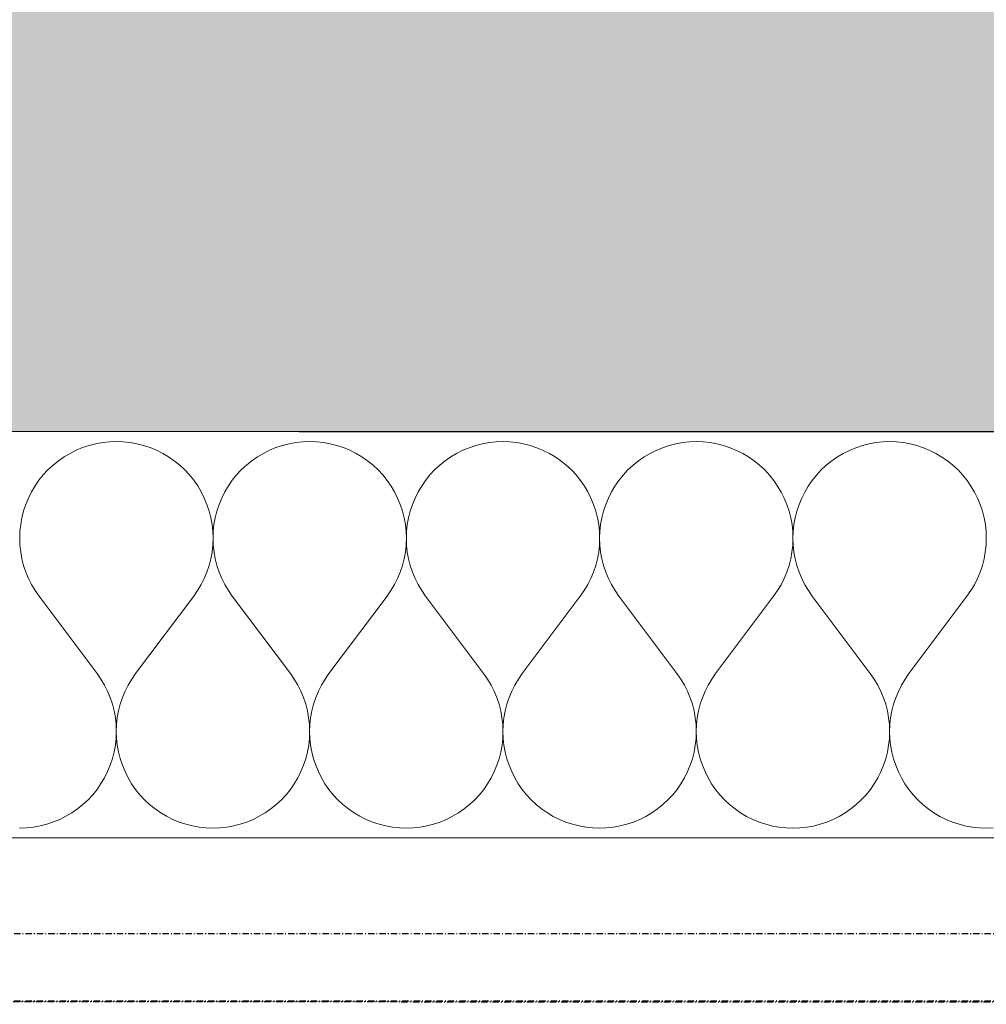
# Model space of a CAD drawing. Header units: millimetres. Extents: x -28761 to 4793, y -4271 to 20239.
# Tile 86 of 256: x -7200 to -6819, y 125 to 514. Entities that reach past the tile are written whole.
import ezdxf

# ---------------------------------------------------------------- set-up
doc = ezdxf.new("R2010")
doc.units = ezdxf.units.MM
doc.header["$MEASUREMENT"] = 0
doc.linetypes.add('Wipeout_Contour', pattern=[1000, 0, -1000])
doc.linetypes.add('Čerchovaná M', pattern=[4.5, 2.5, -0.85, 0.3, -0.85])
for name, color, linetype in [('5._POHLED ZÁPADNÍ_1_2D prvky - obecné', 7, 'Continuous'), ('5._POHLED ZÁPADNÍ_1_Konstrukce - nenosné', 7, 'Continuous'), ('5._POHLED ZÁPADNÍ_1_Konstrukce - nosné', 7, 'Continuous'), ('5._POHLED ZÁPADNÍ_1_Nové_Konstrukce - nosné', 7, 'Continuous'), ('5._POHLED ZÁPADNÍ_1_Nové_Výplně – Řezové', 7, 'Continuous'), ('5._POHLED ZÁPADNÍ_1_Výplně – Řezové', 7, 'Continuous')]:
    doc.layers.add(name, color=color, linetype=linetype)

# ---------------------------------------------------------------- blocks, each defined once
blk = doc.blocks.new('*X8', base_point=(-30186.65, -6515.26))
at = {"layer": '5._POHLED ZÁPADNÍ_1_Nové_Výplně – Řezové', "color": 21, "linetype": 'Continuous', "lineweight": 20, "true_color": 0xffaaaa}
for p, q in [((-7172.59, 345.67), (-7175.17, 344.81)), ((-7169.95, 346.34), (-7172.59, 345.67)), ((-7167.28, 346.83), (-7169.95, 346.34)), ((-7164.57, 347.12), (-7167.28, 346.83)), ((-7161.85, 347.21), (-7164.57, 347.12)), ((-7159.13, 347.12), (-7161.85, 347.21)), ((-7156.43, 346.82), (-7159.13, 347.12)), ((-7153.75, 346.34), (-7156.43, 346.82)), ((-7151.11, 345.67), (-7153.75, 346.34)), ((-7148.53, 344.81), (-7151.11, 345.67)), ((-7096.4, 345.66), (-7098.98, 344.8)), ((-7093.76, 346.33), (-7096.4, 345.66)), ((-7091.08, 346.81), (-7093.76, 346.33)), ((-7088.38, 347.11), (-7091.08, 346.81)), ((-7085.66, 347.2), (-7088.38, 347.11)), ((-7082.94, 347.1), (-7085.66, 347.2)), ((-7080.24, 346.81), (-7082.94, 347.1)), ((-7077.56, 346.33), (-7080.24, 346.81)), ((-7074.92, 345.66), (-7077.56, 346.33)), ((-7072.34, 344.8), (-7074.92, 345.66)), ((-7020.21, 345.65), (-7022.79, 344.79)), ((-7017.57, 346.32), (-7020.21, 345.65)), ((-7014.89, 346.8), (-7017.57, 346.32)), ((-7012.19, 347.09), (-7014.89, 346.8)), ((-7009.47, 347.19), (-7012.19, 347.09)), ((-7006.75, 347.09), (-7009.47, 347.19)), ((-7004.05, 346.8), (-7006.75, 347.09)), ((-7001.37, 346.32), (-7004.05, 346.8)), ((-6998.73, 345.64), (-7001.37, 346.32)), ((-6996.15, 344.78), (-6998.73, 345.64)), ((-6944.02, 345.64), (-6946.6, 344.78)), ((-6941.38, 346.31), (-6944.02, 345.64)), ((-6938.7, 346.79), (-6941.38, 346.31)), ((-6936, 347.08), (-6938.7, 346.79)), ((-6933.28, 347.18), (-6936, 347.08)), ((-6930.56, 347.08), (-6933.28, 347.18)), ((-6927.86, 346.79), (-6930.56, 347.08)), ((-6925.18, 346.31), (-6927.86, 346.79)), ((-6922.54, 345.63), (-6925.18, 346.31)), ((-6919.96, 344.77), (-6922.54, 345.63)), ((-6867.83, 345.62), (-6870.41, 344.77)), ((-6865.19, 346.3), (-6867.83, 345.62)), ((-6862.51, 346.78), (-6865.19, 346.3)), ((-6859.81, 347.07), (-6862.51, 346.78)), ((-6857.09, 347.17), (-6859.81, 347.07)), ((-6854.37, 347.07), (-6857.09, 347.17)), ((-6851.67, 346.78), (-6854.37, 347.07)), ((-6848.99, 346.29), (-6851.67, 346.78)), ((-6846.35, 345.62), (-6848.99, 346.29)), ((-6843.77, 344.76), (-6846.35, 345.62)), ((-7180.12, 342.55), (-7182.46, 341.16)), ((-7177.68, 343.77), (-7180.12, 342.55)), ((-7175.17, 344.81), (-7177.68, 343.77)), ((-7146.02, 343.77), (-7148.53, 344.81)), ((-7143.59, 342.55), (-7146.02, 343.77)), ((-7141.25, 341.16), (-7143.59, 342.55)), ((-7103.93, 342.54), (-7106.27, 341.15)), ((-7101.49, 343.76), (-7103.93, 342.54)), ((-7098.98, 344.8), (-7101.49, 343.76)), ((-7069.83, 343.75), (-7072.34, 344.8)), ((-7067.4, 342.54), (-7069.83, 343.75)), ((-7065.06, 341.15), (-7067.4, 342.54)), ((-7027.74, 342.53), (-7030.07, 341.14)), ((-7025.3, 343.75), (-7027.74, 342.53)), ((-7022.79, 344.79), (-7025.3, 343.75)), ((-6993.64, 343.74), (-6996.15, 344.78)), ((-6991.21, 342.52), (-6993.64, 343.74)), ((-6988.87, 341.13), (-6991.21, 342.52)), ((-6951.54, 342.52), (-6953.88, 341.13)), ((-6949.11, 343.74), (-6951.54, 342.52)), ((-6946.6, 344.78), (-6949.11, 343.74)), ((-6917.45, 343.73), (-6919.96, 344.77)), ((-6915.02, 342.51), (-6917.45, 343.73)), ((-6912.68, 341.12), (-6915.02, 342.51)), ((-6875.35, 342.51), (-6877.69, 341.12)), ((-6872.92, 343.72), (-6875.35, 342.51)), ((-6870.41, 344.77), (-6872.92, 343.72)), ((-6841.26, 343.72), (-6843.77, 344.76)), ((-6838.83, 342.5), (-6841.26, 343.72)), ((-6836.49, 341.11), (-6838.83, 342.5)), ((-7186.81, 337.91), (-7188.8, 336.05)), ((-7184.69, 339.61), (-7186.81, 337.91)), ((-7182.46, 341.16), (-7184.69, 339.61)), ((-7139.02, 339.61), (-7141.25, 341.16)), ((-7136.9, 337.9), (-7139.02, 339.61)), ((-7134.91, 336.04), (-7136.9, 337.9)), ((-7110.62, 337.89), (-7112.61, 336.04)), ((-7108.5, 339.6), (-7110.62, 337.89)), ((-7106.27, 341.15), (-7108.5, 339.6)), ((-7062.82, 339.59), (-7065.06, 341.15)), ((-7060.71, 337.89), (-7062.82, 339.59)), ((-7058.72, 336.03), (-7060.71, 337.89)), ((-7034.43, 337.88), (-7036.42, 336.03)), ((-7032.31, 339.59), (-7034.43, 337.88)), ((-7030.07, 341.14), (-7032.31, 339.59)), ((-6986.63, 339.58), (-6988.87, 341.13)), ((-6984.52, 337.87), (-6986.63, 339.58)), ((-6982.53, 336.02), (-6984.52, 337.87)), ((-6958.24, 337.87), (-6960.23, 336.02)), ((-6956.12, 339.58), (-6958.24, 337.87)), ((-6953.88, 341.13), (-6956.12, 339.58)), ((-6910.44, 339.57), (-6912.68, 341.12)), ((-6908.33, 337.86), (-6910.44, 339.57)), ((-6906.34, 336.01), (-6908.33, 337.86)), ((-6882.05, 337.86), (-6884.04, 336)), ((-6879.93, 339.57), (-6882.05, 337.86)), ((-6877.69, 341.12), (-6879.93, 339.57)), ((-6834.25, 339.56), (-6836.49, 341.11)), ((-6832.14, 337.85), (-6834.25, 339.56)), ((-6830.15, 336), (-6832.14, 337.85)), ((-7190.65, 334.06), (-7192.36, 331.94)), ((-7188.8, 336.05), (-7190.65, 334.06)), ((-7133.05, 334.05), (-7134.91, 336.04)), ((-7131.35, 331.93), (-7133.05, 334.05)), ((-7114.46, 334.05), (-7116.17, 331.93)), ((-7112.61, 336.04), (-7114.46, 334.05)), ((-7056.86, 334.04), (-7058.72, 336.03)), ((-7055.16, 331.92), (-7056.86, 334.04)), ((-7038.27, 334.04), (-7039.98, 331.92)), ((-7036.42, 336.03), (-7038.27, 334.04)), ((-6980.67, 334.03), (-6982.53, 336.02)), ((-6978.97, 331.91), (-6980.67, 334.03)), ((-6962.08, 334.02), (-6963.79, 331.91)), ((-6960.23, 336.02), (-6962.08, 334.02)), ((-6904.48, 334.02), (-6906.34, 336.01)), ((-6902.78, 331.9), (-6904.48, 334.02)), ((-6885.89, 334.01), (-6887.6, 331.89)), ((-6884.04, 336), (-6885.89, 334.01)), ((-6828.29, 334), (-6830.15, 336)), ((-6826.59, 331.89), (-6828.29, 334)), ((-7192.36, 331.94), (-7193.91, 329.71)), ((-7129.8, 329.7), (-7131.35, 331.93)), ((-7116.17, 331.93), (-7117.72, 329.69)), ((-7053.61, 329.68), (-7055.16, 331.92)), ((-7039.98, 331.92), (-7041.53, 329.68)), ((-6977.42, 329.67), (-6978.97, 331.91)), ((-6963.79, 331.91), (-6965.34, 329.67)), ((-6901.23, 329.66), (-6902.78, 331.9)), ((-6887.6, 331.89), (-6889.15, 329.66)), ((-6825.04, 329.65), (-6826.59, 331.89)), ((-7195.3, 327.37), (-7196.51, 324.93)), ((-7193.91, 329.71), (-7195.3, 327.37)), ((-7128.41, 327.36), (-7129.8, 329.7)), ((-7127.19, 324.92), (-7128.41, 327.36)), ((-7119.11, 327.35), (-7120.32, 324.92)), ((-7117.72, 329.69), (-7119.11, 327.35)), ((-7052.22, 327.34), (-7053.61, 329.68)), ((-7051, 324.91), (-7052.22, 327.34)), ((-7042.92, 327.34), (-7044.13, 324.91)), ((-7041.53, 329.68), (-7042.92, 327.34)), ((-6976.03, 327.33), (-6977.42, 329.67)), ((-6974.81, 324.9), (-6976.03, 327.33)), ((-6966.73, 327.33), (-6967.94, 324.9)), ((-6965.34, 329.67), (-6966.73, 327.33)), ((-6899.84, 327.32), (-6901.23, 329.66)), ((-6898.62, 324.89), (-6899.84, 327.32)), ((-6890.54, 327.32), (-6891.75, 324.89)), ((-6889.15, 329.66), (-6890.54, 327.32)), ((-6823.65, 327.31), (-6825.04, 329.65)), ((-6822.43, 324.88), (-6823.65, 327.31)), ((-7197.56, 322.42), (-7198.41, 319.84)), ((-7196.51, 324.93), (-7197.56, 322.42)), ((-7126.16, 322.41), (-7127.19, 324.92)), ((-7125.3, 319.83), (-7126.16, 322.41)), ((-7121.36, 322.41), (-7122.22, 319.83)), ((-7120.32, 324.92), (-7121.36, 322.41)), ((-7049.96, 322.4), (-7051, 324.91)), ((-7049.11, 319.81), (-7049.96, 322.4)), ((-7045.17, 322.4), (-7046.03, 319.81)), ((-7044.13, 324.91), (-7045.17, 322.4)), ((-6973.77, 322.38), (-6974.81, 324.9)), ((-6972.92, 319.8), (-6973.77, 322.38)), ((-6968.98, 322.38), (-6969.84, 319.8)), ((-6967.94, 324.9), (-6968.98, 322.38)), ((-6897.58, 322.37), (-6898.62, 324.89)), ((-6896.73, 319.79), (-6897.58, 322.37)), ((-6892.79, 322.37), (-6893.65, 319.79)), ((-6891.75, 324.89), (-6892.79, 322.37)), ((-6821.39, 322.36), (-6822.43, 324.88)), ((-6820.54, 319.78), (-6821.39, 322.36)), ((-7198.41, 319.84), (-7199.09, 317.2)), ((-7124.63, 317.19), (-7125.3, 319.83)), ((-7122.22, 319.83), (-7122.89, 317.19)), ((-7048.44, 317.18), (-7049.11, 319.81)), ((-7046.03, 319.81), (-7046.7, 317.18)), ((-6972.25, 317.17), (-6972.92, 319.8)), ((-6969.84, 319.8), (-6970.51, 317.17)), ((-6896.06, 317.15), (-6896.73, 319.79)), ((-6893.65, 319.79), (-6894.32, 317.15)), ((-6819.87, 317.14), (-6820.54, 319.78)), ((-7199.57, 314.52), (-7199.86, 311.82)), ((-7199.09, 317.2), (-7199.57, 314.52)), ((-7124.15, 314.51), (-7124.63, 317.19)), ((-7123.86, 311.81), (-7124.15, 314.51)), ((-7123.38, 314.51), (-7123.67, 311.81)), ((-7122.89, 317.19), (-7123.38, 314.51)), ((-7047.96, 314.5), (-7048.44, 317.18)), ((-7047.67, 311.8), (-7047.96, 314.5)), ((-7047.19, 314.5), (-7047.48, 311.8)), ((-7046.7, 317.18), (-7047.19, 314.5)), ((-6971.76, 314.49), (-6972.25, 317.17)), ((-6971.48, 311.78), (-6971.76, 314.49)), ((-6971, 314.49), (-6971.29, 311.78)), ((-6970.51, 317.17), (-6971, 314.49)), ((-6895.57, 314.48), (-6896.06, 317.15)), ((-6895.29, 311.77), (-6895.57, 314.48)), ((-6894.81, 314.48), (-6895.09, 311.77)), ((-6894.32, 317.15), (-6894.81, 314.48)), ((-6819.38, 314.47), (-6819.87, 317.14)), ((-6819.1, 311.76), (-6819.38, 314.47)), ((-7199.86, 311.82), (-7199.95, 309.1)), ((-7123.76, 309.09), (-7123.86, 311.81)), ((-7123.67, 311.81), (-7123.76, 309.09)), ((-7047.57, 309.08), (-7047.67, 311.8)), ((-7047.48, 311.8), (-7047.57, 309.08)), ((-6971.38, 309.06), (-6971.48, 311.78)), ((-6971.29, 311.78), (-6971.38, 309.06)), ((-6895.19, 309.05), (-6895.29, 311.77)), ((-6895.09, 311.77), (-6895.19, 309.05)), ((-6819, 309.04), (-6819.1, 311.76)), ((-7199.95, 309.1), (-7199.85, 306.38)), ((-7123.86, 306.37), (-7123.76, 309.09)), ((-7123.76, 309.09), (-7123.66, 306.37)), ((-7047.67, 306.36), (-7047.57, 309.08)), ((-7047.57, 309.08), (-7047.47, 306.36)), ((-6971.48, 306.35), (-6971.38, 309.06)), ((-6971.38, 309.06), (-6971.28, 306.35)), ((-6895.29, 306.33), (-6895.19, 309.05)), ((-6895.19, 309.05), (-6895.09, 306.33)), ((-6819.1, 306.32), (-6819, 309.04)), ((-7199.85, 306.38), (-7199.56, 303.68)), ((-7199.56, 303.68), (-7199.08, 301)), ((-7124.64, 300.99), (-7124.15, 303.66)), ((-7124.15, 303.66), (-7123.86, 306.37)), ((-7123.66, 306.37), (-7123.37, 303.66)), ((-7123.37, 303.66), (-7122.89, 300.99)), ((-7048.45, 300.98), (-7047.96, 303.65)), ((-7047.96, 303.65), (-7047.67, 306.36)), ((-7047.47, 306.36), (-7047.18, 303.65)), ((-7047.18, 303.65), (-7046.7, 300.98)), ((-6972.26, 300.96), (-6971.77, 303.64)), ((-6971.77, 303.64), (-6971.48, 306.35)), ((-6971.28, 306.35), (-6970.99, 303.64)), ((-6970.99, 303.64), (-6970.51, 300.96)), ((-6896.07, 300.95), (-6895.58, 303.63)), ((-6895.58, 303.63), (-6895.29, 306.33)), ((-6895.09, 306.33), (-6894.8, 303.63)), ((-6894.8, 303.63), (-6894.32, 300.95)), ((-6819.88, 300.94), (-6819.39, 303.62)), ((-6819.39, 303.62), (-6819.1, 306.32)), ((-7199.08, 301), (-7198.4, 298.36)), ((-7125.32, 298.35), (-7124.64, 300.99)), ((-7122.89, 300.99), (-7122.21, 298.35)), ((-7049.12, 298.34), (-7048.45, 300.98)), ((-7046.7, 300.98), (-7046.02, 298.34)), ((-6972.93, 298.33), (-6972.26, 300.96)), ((-6970.51, 300.96), (-6969.83, 298.33)), ((-6896.74, 298.32), (-6896.07, 300.95)), ((-6894.32, 300.95), (-6893.64, 298.32)), ((-6820.55, 298.31), (-6819.88, 300.94)), ((-7198.4, 298.36), (-7197.54, 295.78)), ((-7197.54, 295.78), (-7196.5, 293.27)), ((-7127.22, 293.26), (-7126.18, 295.77)), ((-7126.18, 295.77), (-7125.32, 298.35)), ((-7122.21, 298.35), (-7121.35, 295.77)), ((-7121.35, 295.77), (-7120.31, 293.26)), ((-7051.03, 293.25), (-7049.99, 295.76)), ((-7049.99, 295.76), (-7049.12, 298.34)), ((-7046.02, 298.34), (-7045.16, 295.76)), ((-7045.16, 295.76), (-7044.12, 293.25)), ((-6974.84, 293.24), (-6973.8, 295.75)), ((-6973.8, 295.75), (-6972.93, 298.33)), ((-6969.83, 298.33), (-6968.97, 295.75)), ((-6968.97, 295.75), (-6967.93, 293.24)), ((-6898.65, 293.22), (-6897.61, 295.74)), ((-6897.61, 295.74), (-6896.74, 298.32)), ((-6893.64, 298.32), (-6892.78, 295.74)), ((-6892.78, 295.74), (-6891.74, 293.22)), ((-6822.46, 293.21), (-6821.41, 295.73)), ((-6821.41, 295.73), (-6820.55, 298.31)), ((-7196.5, 293.27), (-7195.28, 290.84)), ((-7128.44, 290.83), (-7127.22, 293.26)), ((-7120.31, 293.26), (-7119.09, 290.83)), ((-7052.25, 290.82), (-7051.03, 293.25)), ((-7044.12, 293.25), (-7042.9, 290.81)), ((-6976.06, 290.8), (-6974.84, 293.24)), ((-6967.93, 293.24), (-6966.71, 290.8)), ((-6899.87, 290.79), (-6898.65, 293.22)), ((-6891.74, 293.22), (-6890.52, 290.79)), ((-6823.68, 290.78), (-6822.46, 293.21)), ((-7195.28, 290.84), (-7193.89, 288.5)), ((-7193.89, 288.5), (-7192.34, 286.27)), ((-7131.38, 286.26), (-7129.83, 288.49)), ((-7129.83, 288.49), (-7128.44, 290.83)), ((-7119.09, 290.83), (-7117.7, 288.49)), ((-7117.7, 288.49), (-7116.15, 286.25)), ((-7055.19, 286.25), (-7053.64, 288.48)), ((-7053.64, 288.48), (-7052.25, 290.82)), ((-7042.9, 290.81), (-7041.51, 288.48)), ((-7041.51, 288.48), (-7039.96, 286.24)), ((-6979, 286.23), (-6977.45, 288.47)), ((-6977.45, 288.47), (-6976.06, 290.8)), ((-6966.71, 290.8), (-6965.32, 288.46)), ((-6965.32, 288.46), (-6963.77, 286.23)), ((-6902.81, 286.22), (-6901.26, 288.45)), ((-6901.26, 288.45), (-6899.87, 290.79)), ((-6890.52, 290.79), (-6889.13, 288.45)), ((-6889.13, 288.45), (-6887.58, 286.22)), ((-6826.62, 286.21), (-6825.07, 288.44)), ((-6825.07, 288.44), (-6823.68, 290.78)), ((-7169.48, 255.79), (-7192.34, 286.27)), ((-7154.25, 255.78), (-7131.38, 286.26)), ((-7093.29, 255.77), (-7116.15, 286.25)), ((-7078.06, 255.77), (-7055.19, 286.25)), ((-7017.1, 255.76), (-7039.96, 286.24)), ((-7001.87, 255.76), (-6979, 286.23)), ((-6940.91, 255.75), (-6963.77, 286.23)), ((-6925.68, 255.75), (-6902.81, 286.22)), ((-6864.72, 255.74), (-6887.58, 286.22)), ((-6849.48, 255.74), (-6826.62, 286.21)), ((-7167.93, 253.55), (-7169.48, 255.79)), ((-7166.54, 251.21), (-7167.93, 253.55)), ((-7155.8, 253.55), (-7157.19, 251.21)), ((-7154.25, 255.78), (-7155.8, 253.55)), ((-7091.74, 253.54), (-7093.29, 255.77)), ((-7090.35, 251.2), (-7091.74, 253.54)), ((-7079.61, 253.54), (-7081, 251.2)), ((-7078.06, 255.77), (-7079.61, 253.54)), ((-7015.55, 253.53), (-7017.1, 255.76)), ((-7014.16, 251.19), (-7015.55, 253.53)), ((-7003.42, 253.53), (-7004.81, 251.19)), ((-7001.87, 255.76), (-7003.42, 253.53)), ((-6939.36, 253.52), (-6940.91, 255.75)), ((-6937.97, 251.18), (-6939.36, 253.52)), ((-6927.23, 253.52), (-6928.62, 251.18)), ((-6925.68, 255.75), (-6927.23, 253.52)), ((-6863.17, 253.51), (-6864.72, 255.74)), ((-6861.78, 251.17), (-6863.17, 253.51)), ((-6851.04, 253.5), (-6852.43, 251.17)), ((-6849.48, 255.74), (-6851.04, 253.5)), ((-7165.32, 248.78), (-7166.54, 251.21)), ((-7164.28, 246.27), (-7165.32, 248.78)), ((-7158.41, 248.78), (-7159.45, 246.27)), ((-7157.19, 251.21), (-7158.41, 248.78)), ((-7089.13, 248.77), (-7090.35, 251.2)), ((-7088.09, 246.26), (-7089.13, 248.77)), ((-7082.22, 248.77), (-7083.26, 246.26)), ((-7081, 251.2), (-7082.22, 248.77)), ((-7012.94, 248.76), (-7014.16, 251.19)), ((-7011.9, 246.25), (-7012.94, 248.76)), ((-7006.03, 248.76), (-7007.07, 246.25)), ((-7004.81, 251.19), (-7006.03, 248.76)), ((-6936.75, 248.75), (-6937.97, 251.18)), ((-6935.71, 246.23), (-6936.75, 248.75)), ((-6929.84, 248.75), (-6930.88, 246.23)), ((-6928.62, 251.18), (-6929.84, 248.75)), ((-6860.56, 248.74), (-6861.78, 251.17)), ((-6859.52, 246.22), (-6860.56, 248.74)), ((-6853.65, 248.73), (-6854.69, 246.22)), ((-6852.43, 251.17), (-6853.65, 248.73)), ((-7163.42, 243.69), (-7164.28, 246.27)), ((-7159.45, 246.27), (-7160.32, 243.69)), ((-7087.23, 243.68), (-7088.09, 246.26)), ((-7083.26, 246.26), (-7084.13, 243.68)), ((-7011.04, 243.67), (-7011.9, 246.25)), ((-7007.07, 246.25), (-7007.94, 243.66)), ((-6934.85, 243.65), (-6935.71, 246.23)), ((-6930.88, 246.23), (-6931.74, 243.65)), ((-6858.66, 243.64), (-6859.52, 246.22)), ((-6854.69, 246.22), (-6855.55, 243.64)), ((-7162.74, 241.05), (-7163.42, 243.69)), ((-7162.26, 238.38), (-7162.74, 241.05)), ((-7160.99, 241.05), (-7161.48, 238.38)), ((-7160.32, 243.69), (-7160.99, 241.05)), ((-7086.55, 241.04), (-7087.23, 243.68)), ((-7086.07, 238.36), (-7086.55, 241.04)), ((-7084.8, 241.04), (-7085.29, 238.36)), ((-7084.13, 243.68), (-7084.8, 241.04)), ((-7010.36, 241.03), (-7011.04, 243.67)), ((-7009.88, 238.35), (-7010.36, 241.03)), ((-7008.61, 241.03), (-7009.1, 238.35)), ((-7007.94, 243.66), (-7008.61, 241.03)), ((-6934.17, 241.02), (-6934.85, 243.65)), ((-6933.69, 238.34), (-6934.17, 241.02)), ((-6932.42, 241.02), (-6932.91, 238.34)), ((-6931.74, 243.65), (-6932.42, 241.02)), ((-6857.98, 241.01), (-6858.66, 243.64)), ((-6857.5, 238.33), (-6857.98, 241.01)), ((-6856.23, 241.01), (-6856.71, 238.33)), ((-6855.55, 243.64), (-6856.23, 241.01)), ((-7161.97, 235.67), (-7162.26, 238.38)), ((-7161.48, 238.38), (-7161.77, 235.67)), ((-7085.78, 235.66), (-7086.07, 238.36)), ((-7085.29, 238.36), (-7085.58, 235.66)), ((-7009.59, 235.65), (-7009.88, 238.35)), ((-7009.1, 238.35), (-7009.39, 235.65)), ((-6933.4, 235.64), (-6933.69, 238.34)), ((-6932.91, 238.34), (-6933.2, 235.64)), ((-6857.21, 235.62), (-6857.5, 238.33)), ((-6856.71, 238.33), (-6857.01, 235.62)), ((-7161.87, 232.95), (-7161.97, 235.67)), ((-7161.96, 230.23), (-7161.87, 232.95)), ((-7161.77, 235.67), (-7161.87, 232.95)), ((-7161.87, 232.95), (-7161.77, 230.23)), ((-7085.68, 232.94), (-7085.78, 235.66)), ((-7085.77, 230.22), (-7085.68, 232.94)), ((-7085.58, 235.66), (-7085.68, 232.94)), ((-7085.68, 232.94), (-7085.58, 230.22)), ((-7009.49, 232.93), (-7009.59, 235.65)), ((-7009.58, 230.21), (-7009.49, 232.93)), ((-7009.39, 235.65), (-7009.49, 232.93)), ((-7009.49, 232.93), (-7009.39, 230.21)), ((-6933.3, 232.92), (-6933.4, 235.64)), ((-6933.39, 230.2), (-6933.3, 232.92)), ((-6933.2, 235.64), (-6933.3, 232.92)), ((-6933.3, 232.92), (-6933.2, 230.2)), ((-6857.11, 232.91), (-6857.21, 235.62)), ((-6857.2, 230.19), (-6857.11, 232.91)), ((-6857.01, 235.62), (-6857.11, 232.91)), ((-6857.11, 232.91), (-6857.01, 230.19)), ((-7162.25, 227.53), (-7161.96, 230.23)), ((-7161.77, 230.23), (-7161.49, 227.53)), ((-7086.06, 227.52), (-7085.77, 230.22)), ((-7085.58, 230.22), (-7085.29, 227.52)), ((-7009.87, 227.51), (-7009.58, 230.21)), ((-7009.39, 230.21), (-7009.1, 227.51)), ((-6933.68, 227.49), (-6933.39, 230.2)), ((-6933.2, 230.2), (-6932.91, 227.49)), ((-6857.49, 227.48), (-6857.2, 230.19)), ((-6857.01, 230.19), (-6856.72, 227.48)), ((-7162.74, 224.85), (-7162.25, 227.53)), ((-7161.49, 227.53), (-7161, 224.85)), ((-7086.55, 224.84), (-7086.06, 227.52)), ((-7085.29, 227.52), (-7084.81, 224.84)), ((-7010.36, 224.83), (-7009.87, 227.51)), ((-7009.1, 227.51), (-7008.62, 224.83)), ((-6934.16, 224.82), (-6933.68, 227.49)), ((-6932.91, 227.49), (-6932.43, 224.82)), ((-6857.97, 224.8), (-6857.49, 227.48)), ((-6856.72, 227.48), (-6856.24, 224.8)), ((-7164.27, 219.63), (-7163.41, 222.21)), ((-7163.41, 222.21), (-7162.74, 224.85)), ((-7161, 224.85), (-7160.33, 222.21)), ((-7160.33, 222.21), (-7159.48, 219.63)), ((-7088.08, 219.62), (-7087.22, 222.2)), ((-7087.22, 222.2), (-7086.55, 224.84)), ((-7084.81, 224.84), (-7084.14, 222.2)), ((-7084.14, 222.2), (-7083.29, 219.62)), ((-7011.89, 219.61), (-7011.03, 222.19)), ((-7011.03, 222.19), (-7010.36, 224.83)), ((-7008.62, 224.83), (-7007.95, 222.19)), ((-7007.95, 222.19), (-7007.09, 219.61)), ((-6935.7, 219.6), (-6934.84, 222.18)), ((-6934.84, 222.18), (-6934.16, 224.82)), ((-6932.43, 224.82), (-6931.76, 222.18)), ((-6931.76, 222.18), (-6930.9, 219.6)), ((-6859.5, 219.59), (-6858.65, 222.17)), ((-6858.65, 222.17), (-6857.97, 224.8)), ((-6856.24, 224.8), (-6855.57, 222.17)), ((-6855.57, 222.17), (-6854.71, 219.59)), ((-7165.31, 217.12), (-7164.27, 219.63)), ((-7159.48, 219.63), (-7158.44, 217.12)), ((-7089.12, 217.11), (-7088.08, 219.62)), ((-7083.29, 219.62), (-7082.25, 217.11)), ((-7012.93, 217.1), (-7011.89, 219.61)), ((-7007.09, 219.61), (-7006.06, 217.09)), ((-6936.74, 217.08), (-6935.7, 219.6)), ((-6930.9, 219.6), (-6929.86, 217.08)), ((-6860.54, 217.07), (-6859.5, 219.59)), ((-6854.71, 219.59), (-6853.67, 217.07)), ((-7167.91, 212.35), (-7166.52, 214.69)), ((-7166.52, 214.69), (-7165.31, 217.12)), ((-7158.44, 217.12), (-7157.22, 214.68)), ((-7157.22, 214.68), (-7155.83, 212.34)), ((-7091.72, 212.33), (-7090.33, 214.67)), ((-7090.33, 214.67), (-7089.12, 217.11)), ((-7082.25, 217.11), (-7081.03, 214.67)), ((-7081.03, 214.67), (-7079.64, 212.33)), ((-7015.53, 212.32), (-7014.14, 214.66)), ((-7014.14, 214.66), (-7012.93, 217.1)), ((-7006.06, 217.09), (-7004.84, 214.66)), ((-7004.84, 214.66), (-7003.45, 212.32)), ((-6939.34, 212.31), (-6937.95, 214.65)), ((-6937.95, 214.65), (-6936.74, 217.08)), ((-6929.86, 217.08), (-6928.65, 214.65)), ((-6928.65, 214.65), (-6927.26, 212.31)), ((-6863.15, 212.3), (-6861.76, 214.64)), ((-6861.76, 214.64), (-6860.54, 217.07)), ((-6853.67, 217.07), (-6852.46, 214.64)), ((-6852.46, 214.64), (-6851.07, 212.3)), ((-7171.17, 207.99), (-7169.46, 210.11)), ((-7169.46, 210.11), (-7167.91, 212.35)), ((-7155.83, 212.34), (-7154.28, 210.11)), ((-7154.28, 210.11), (-7152.58, 207.99)), ((-7094.98, 207.98), (-7093.27, 210.1)), ((-7093.27, 210.1), (-7091.72, 212.33)), ((-7079.64, 212.33), (-7078.09, 210.1)), ((-7078.09, 210.1), (-7076.39, 207.98)), ((-7018.79, 207.97), (-7017.08, 210.09)), ((-7017.08, 210.09), (-7015.53, 212.32)), ((-7003.45, 212.32), (-7001.9, 210.09)), ((-7001.9, 210.09), (-7000.2, 207.97)), ((-6942.6, 207.96), (-6940.89, 210.08)), ((-6940.89, 210.08), (-6939.34, 212.31)), ((-6927.26, 212.31), (-6925.71, 210.07)), ((-6925.71, 210.07), (-6924.01, 207.95)), ((-6866.41, 207.95), (-6864.7, 210.06)), ((-6864.7, 210.06), (-6863.15, 212.3)), ((-6851.07, 212.3), (-6849.52, 210.06)), ((-6849.52, 210.06), (-6847.81, 207.94)), ((-7175.01, 204.15), (-7173.02, 206)), ((-7173.02, 206), (-7171.17, 207.99)), ((-7152.58, 207.99), (-7150.72, 206)), ((-7150.72, 206), (-7148.73, 204.14)), ((-7098.82, 204.14), (-7096.83, 205.99)), ((-7096.83, 205.99), (-7094.98, 207.98)), ((-7076.39, 207.98), (-7074.53, 205.99)), ((-7074.53, 205.99), (-7072.54, 204.13)), ((-7022.63, 204.12), (-7020.64, 205.98)), ((-7020.64, 205.98), (-7018.79, 207.97)), ((-7000.2, 207.97), (-6998.34, 205.97)), ((-6998.34, 205.97), (-6996.35, 204.12)), ((-6946.44, 204.11), (-6944.45, 205.97)), ((-6944.45, 205.97), (-6942.6, 207.96)), ((-6924.01, 207.95), (-6922.15, 205.96)), ((-6922.15, 205.96), (-6920.16, 204.11)), ((-6870.25, 204.1), (-6868.26, 205.95)), ((-6868.26, 205.95), (-6866.41, 207.95)), ((-6847.81, 207.94), (-6845.96, 205.95)), ((-6845.96, 205.95), (-6843.97, 204.1)), ((-7179.37, 200.89), (-7177.13, 202.44)), ((-7177.13, 202.44), (-7175.01, 204.15)), ((-7148.73, 204.14), (-7146.62, 202.43)), ((-7146.62, 202.43), (-7144.38, 200.88)), ((-7103.18, 200.88), (-7100.94, 202.43)), ((-7100.94, 202.43), (-7098.82, 204.14)), ((-7072.54, 204.13), (-7070.43, 202.42)), ((-7070.43, 202.42), (-7068.19, 200.87)), ((-7026.98, 200.86), (-7024.75, 202.42)), ((-7024.75, 202.42), (-7022.63, 204.12)), ((-6996.35, 204.12), (-6994.24, 202.41)), ((-6994.24, 202.41), (-6992, 200.86)), ((-6950.79, 200.85), (-6948.56, 202.4)), ((-6948.56, 202.4), (-6946.44, 204.11)), ((-6920.16, 204.11), (-6918.04, 202.4)), ((-6918.04, 202.4), (-6915.81, 200.85)), ((-6874.6, 200.84), (-6872.37, 202.39)), ((-6872.37, 202.39), (-6870.25, 204.1)), ((-6843.97, 204.1), (-6841.85, 202.39)), ((-6841.85, 202.39), (-6839.62, 200.84)), ((-7186.65, 197.24), (-7184.14, 198.28)), ((-7184.14, 198.28), (-7181.71, 199.5)), ((-7181.71, 199.5), (-7179.37, 200.89)), ((-7144.38, 200.88), (-7142.04, 199.49)), ((-7142.04, 199.49), (-7139.61, 198.27)), ((-7139.61, 198.27), (-7137.1, 197.23)), ((-7110.46, 197.23), (-7107.95, 198.27)), ((-7107.95, 198.27), (-7105.52, 199.49)), ((-7105.52, 199.49), (-7103.18, 200.88)), ((-7068.19, 200.87), (-7065.85, 199.48)), ((-7065.85, 199.48), (-7063.42, 198.26)), ((-7063.42, 198.26), (-7060.91, 197.22)), ((-7034.27, 197.22), (-7031.76, 198.26)), ((-7031.76, 198.26), (-7029.32, 199.48)), ((-7029.32, 199.48), (-7026.98, 200.86)), ((-6992, 200.86), (-6989.66, 199.47)), ((-6989.66, 199.47), (-6987.23, 198.25)), ((-6987.23, 198.25), (-6984.72, 197.21)), ((-6958.08, 197.21), (-6955.57, 198.25)), ((-6955.57, 198.25), (-6953.13, 199.46)), ((-6953.13, 199.46), (-6950.79, 200.85)), ((-6915.81, 200.85), (-6913.47, 199.46)), ((-6913.47, 199.46), (-6911.04, 198.24)), ((-6911.04, 198.24), (-6908.53, 197.2)), ((-6881.89, 197.19), (-6879.38, 198.23)), ((-6879.38, 198.23), (-6876.94, 199.45)), ((-6876.94, 199.45), (-6874.6, 200.84)), ((-6839.62, 200.84), (-6837.28, 199.45)), ((-6837.28, 199.45), (-6834.85, 198.23)), ((-6834.85, 198.23), (-6832.34, 197.19)), ((-7199.97, 194.84), (-7197.25, 194.94)), ((-7197.25, 194.94), (-7194.55, 195.23)), ((-7194.55, 195.23), (-7191.87, 195.71)), ((-7191.87, 195.71), (-7189.23, 196.38)), ((-7189.23, 196.38), (-7186.65, 197.24)), ((-7137.1, 197.23), (-7134.52, 196.37)), ((-7134.52, 196.37), (-7131.88, 195.7)), ((-7131.88, 195.7), (-7129.2, 195.22)), ((-7129.2, 195.22), (-7126.5, 194.92)), ((-7126.5, 194.92), (-7123.78, 194.83)), ((-7123.78, 194.83), (-7121.06, 194.92)), ((-7121.06, 194.92), (-7118.36, 195.21)), ((-7118.36, 195.21), (-7115.68, 195.7)), ((-7115.68, 195.7), (-7113.04, 196.37)), ((-7113.04, 196.37), (-7110.46, 197.23)), ((-7060.91, 197.22), (-7058.33, 196.36)), ((-7058.33, 196.36), (-7055.69, 195.69)), ((-7055.69, 195.69), (-7053.01, 195.2)), ((-7053.01, 195.2), (-7050.31, 194.91)), ((-7050.31, 194.91), (-7047.59, 194.82)), ((-7047.59, 194.82), (-7044.87, 194.91)), ((-7044.87, 194.91), (-7042.17, 195.2)), ((-7042.17, 195.2), (-7039.49, 195.69)), ((-7039.49, 195.69), (-7036.85, 196.36)), ((-7036.85, 196.36), (-7034.27, 197.22)), ((-6984.72, 197.21), (-6982.14, 196.35)), ((-6982.14, 196.35), (-6979.5, 195.68)), ((-6979.5, 195.68), (-6976.82, 195.19)), ((-6976.82, 195.19), (-6974.12, 194.9)), ((-6974.12, 194.9), (-6971.4, 194.8)), ((-6971.4, 194.8), (-6968.68, 194.9)), ((-6968.68, 194.9), (-6965.97, 195.19)), ((-6965.97, 195.19), (-6963.3, 195.67)), ((-6963.3, 195.67), (-6960.66, 196.35)), ((-6960.66, 196.35), (-6958.08, 197.21)), ((-6908.53, 197.2), (-6905.94, 196.34)), ((-6905.94, 196.34), (-6903.31, 195.66)), ((-6903.31, 195.66), (-6900.63, 195.18)), ((-6900.63, 195.18), (-6897.93, 194.89)), ((-6897.93, 194.89), (-6895.21, 194.79)), ((-6895.21, 194.79), (-6892.49, 194.89)), ((-6892.49, 194.89), (-6889.78, 195.18)), ((-6889.78, 195.18), (-6887.11, 195.66)), ((-6887.11, 195.66), (-6884.47, 196.33)), ((-6884.47, 196.33), (-6881.89, 197.19)), ((-6832.34, 197.19), (-6829.75, 196.33)), ((-6829.75, 196.33), (-6827.12, 195.65)), ((-6827.12, 195.65), (-6824.44, 195.17)), ((-6824.44, 195.17), (-6821.74, 194.88)), ((-6821.74, 194.88), (-6819.02, 194.78)), ((-6819.02, 194.78), (-6816.3, 194.88))]:
    blk.add_line(p, q, dxfattribs=at)

msp = doc.modelspace()

# ---------------------------------------------------------------- hatches: boundary and pattern name
at = {"layer": '5._POHLED ZÁPADNÍ_1_Výplně – Řezové', "linetype": 'Continuous', "lineweight": 13}
msp.add_hatch(color=254, dxfattribs=at).paths.add_polyline_path([(-7471.34, 351.07), (-5871.67, 350.83), (-5763.68, 1085.81), (-5746.78, 1200.81), (-7471.21, 1201.07)])

# ---------------------------------------------------------------- linework, layer by layer
at = {"layer": '5._POHLED ZÁPADNÍ_1_Konstrukce - nosné', "color": 7, "linetype": 'Continuous', "lineweight": 50, "flags": 128}
msp.add_lwpolyline([(-7471.34, 351.07), (-5871.67, 350.83)], dxfattribs=at)
at = {"layer": '5._POHLED ZÁPADNÍ_1_Nové_Konstrukce - nosné', "color": 1, "linetype": 'Čerchovaná M', "lineweight": 25}
for p, q in [((-161.68, 125.55), (-10060.06, 127.04)), ((-161.68, 125.46), (-10060.06, 126.95))]:
    msp.add_line(p, q, dxfattribs=at)
at = {"layer": '5._POHLED ZÁPADNÍ_1_Nové_Konstrukce - nosné', "color": 1, "linetype": 'Čerchovaná M', "lineweight": 25, "flags": 128}
for points in [[(-161.67, 152.11), (-10060.05, 153.6)], [(-10060.06, 126.87), (-161.68, 125.37)]]:
    msp.add_lwpolyline(points, dxfattribs=at)

# ---------------------------------------------------------------- next in the draw order: wipeouts: each hides what was drawn before it
at = {"color": 254, "linetype": 'Wipeout_Contour', "lineweight": 0, "ltscale": 27040.918306}
msp.add_wipeout([(-7761.47, 191.12), (-5746.93, 190.81), (-5746.91, 350.81), (-7761.44, 351.12)], dxfattribs=at).dxf.layer = '5._POHLED ZÁPADNÍ_1_Nové_Výplně – Řezové'

# ---------------------------------------------------------------- next in the draw order: linework, layer by layer
at = {"layer": '5._POHLED ZÁPADNÍ_1_2D prvky - obecné', "color": 8, "linetype": 'Continuous', "lineweight": 13}
msp.add_line((-6966, 351), (-6095.96, 350.86), dxfattribs=at)
at = {"layer": '5._POHLED ZÁPADNÍ_1_Nové_Konstrukce - nosné', "color": 1, "linetype": 'Continuous', "lineweight": 25, "flags": 128}
for points in [[(-5746.91, 350.81), (-7761.44, 351.12)], [(-7761.47, 191.12), (-5746.93, 190.81)]]:
    msp.add_lwpolyline(points, dxfattribs=at)

# ---------------------------------------------------------------- next in the draw order: block references
at = {"layer": '5._POHLED ZÁPADNÍ_1_Konstrukce - nenosné', "color": 9, "linetype": 'Continuous', "lineweight": 13}
msp.add_blockref('*X8', (-30186.65, -6515.26), dxfattribs=at)

doc.saveas('drawing.dxf')
